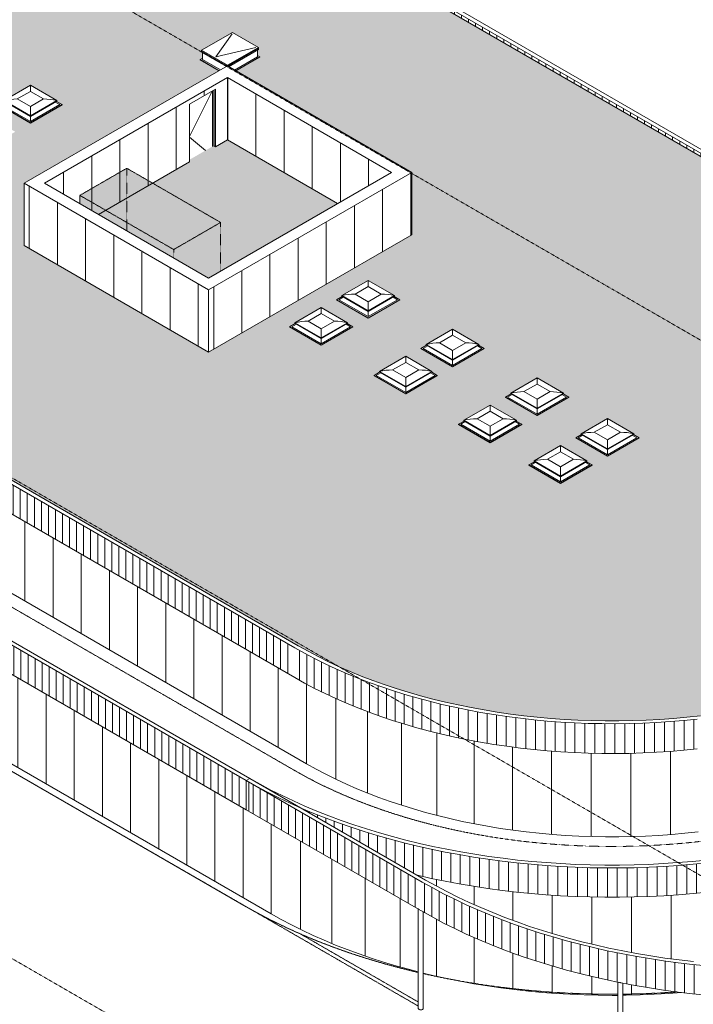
# Model space of a CAD drawing. Header units: millimetres. Extents: x 2807 to 348062, y -35711 to 43067.
# Tile 182 of 191: x 212759 to 233064, y -9311 to 20362. Entities that reach past the tile are written whole.
import ezdxf

# ---------------------------------------------------------------- set-up
doc = ezdxf.new("R2010")
doc.units = ezdxf.units.MM
doc.linetypes.add('THO_hhidden', pattern=[2.5, 1.5, -1])
doc.linetypes.add('THO_hidden', pattern=[6, 3, -3])
for name, color, linetype, lineweight, true_color in [('A-AREA', 1, 'Continuous', 13, 0xff0000), ('A-DETL', 7, 'Continuous', 13, 0x00a600), ('G-ANNO-SYMB', 7, 'THO_hidden', 13, 0xff8040)]:
    doc.layers.add(name, color=color, linetype=linetype, lineweight=lineweight, true_color=true_color)
for name, color, linetype, lineweight in [('A-DOOR', 7, 'Continuous', 13), ('A-GENM', 7, 'Continuous', 13), ('A-GLAZ', 7, 'Continuous', 13), ('A-ROOF', 7, 'Continuous', 13), ('A-ROOF-PATT', 7, 'Continuous', 13), ('A-WALL-PATT', 7, 'Continuous', 25), ('I-WALL', 7, 'Continuous', 18), ('S-COLS', 7, 'Continuous', 13)]:
    doc.layers.add(name, color=color, linetype=linetype, lineweight=lineweight)
pattern_1 = [(90, (213048.5, 13139.3), (-848.53, 489.9), [])]

# ---------------------------------------------------------------- blocks, each defined once
blk = doc.blocks.new('FP_679-02 isometrie dak achter _plotview_')
at = {"layer": 'A-WALL-PATT', "color": 8, "lineweight": 13, "true_color": 0x808080}
for p, q in [((-44358, -6586), (-44358, -3882)), ((-23823, -6596), (-23823, -3861)), ((-43475, -7055), (-43475, -4391)), ((-24707, -7064), (-24707, -4276)), ((-25655, -7489), (-25655, -4655)), ((-42529, -7481), (-42529, -4938)), ((-26661, -7867), (-26661, -4999)), ((-27717, -8156), (-27717, -5299)), ((-41524, -7860), (-41524, -5518)), ((-39371, -5751), (-39371, -5549)), ((-28816, -8176), (-28816, -5554)), ((-38236, -6310), (-38236, -5758)), ((-37073, -6782), (-37073, -5916)), ((-31115, -8074), (-31115, -5919)), ((-29951, -8151), (-29951, -5762)), ((-40469, -8190), (-40469, -6127)), ((-35890, -7176), (-35890, -6022)), ((-34694, -7497), (-34694, -6076)), ((-33494, -7751), (-33494, -6077)), ((-32298, -7942), (-32298, -6024)), ((-39371, -8468), (-39371, -6750)), ((-38236, -8694), (-38236, -7301)), ((-37073, -8864), (-37073, -7767)), ((-35890, -8978), (-35890, -8155)), ((-34694, -9036), (-34694, -8473)), ((-33494, -9037), (-33494, -8724)), ((-32298, -8980), (-32298, -8912))]:
    blk.add_line(p, q, dxfattribs=at)
blk = doc.blocks.new('FP_682-02 isometrie dak achter _plotview_')
at = {"layer": 'A-WALL-PATT', "color": 8, "lineweight": 13, "true_color": 0x808080}
for p, q in [((-43298, -2063), (-43298, 339)), ((-24915, -2090), (-24915, 314)), ((-42411, -2529), (-42411, -98)), ((-25806, -2554), (-25806, -120)), ((-41454, -2947), (-41454, -492)), ((-26766, -2969), (-26766, -512)), ((-40434, -3312), (-40434, -838)), ((-27789, -3331), (-27789, -856)), ((-39361, -3622), (-39361, -1133)), ((-28865, -3637), (-28865, -1148)), ((-38243, -3873), (-38243, -1374)), ((-29986, -3885), (-29986, -1386)), ((-37089, -4064), (-37089, -1557)), ((-35910, -4192), (-35910, -1681)), ((-34716, -4258), (-34716, -1744)), ((-33516, -4259), (-33516, -1746)), ((-32321, -4198), (-32321, -1687)), ((-31141, -4072), (-31141, -1566))]:
    blk.add_line(p, q, dxfattribs=at)
blk = doc.blocks.new('FP_685-02 isometrie dak achter _plotview_')
at = {"layer": 'A-WALL-PATT', "color": 252, "lineweight": 13, "true_color": 0x9c978e}
for p, q in [((-18484, 2722), (-18484, 3604)), ((-18480, 2895), (-18480, 3777)), ((-18493, 2549), (-18493, 3431)), ((-18530, 2203), (-18530, 3085)), ((-18509, 2376), (-18509, 3258)), ((-18589, 1858), (-18589, 2740)), ((-18557, 2031), (-18557, 2912)), ((-18672, 1515), (-18672, 2397)), ((-18628, 1687), (-18628, 2568)), ((-18721, 1344), (-18721, 2226)), ((-18838, 1005), (-18838, 1886)), ((-18777, 1174), (-18777, 2056)), ((-18977, 668), (-18977, 1549)), ((-18905, 836), (-18905, 1718)), ((-19138, 334), (-19138, 1216)), ((-19055, 500), (-19055, 1382)), ((-19227, 168), (-19227, 1050)), ((-19422, -159), (-19422, 723)), ((-19322, 4), (-19322, 886)), ((-19638, -482), (-19638, 399)), ((-19527, -321), (-19527, 560)), ((-19875, -801), (-19875, 81)), ((-19754, -642), (-19754, 240)), ((-20134, -1113), (-20134, -231)), ((-20002, -958), (-20002, -76)), ((-20413, -1420), (-20413, -538)), ((-20271, -1267), (-20271, -386)), ((-20712, -1720), (-20712, -838)), ((-20560, -1571), (-20560, -689)), ((-21031, -2014), (-21031, -1132)), ((-20869, -1868), (-20869, -986)), ((-21370, -2300), (-21370, -1418)), ((-21198, -2158), (-21198, -1276)), ((-21727, -2578), (-21727, -1696)), ((-21546, -2440), (-21546, -1558)), ((-22103, -2848), (-22103, -1966)), ((-21913, -2714), (-21913, -1832)), ((-22699, -3237), (-22699, -2356)), ((-22496, -3110), (-22496, -2228)), ((-22297, -2980), (-22297, -2098)), ((-45038, -3491), (-45038, -2609)), ((-23118, -3486), (-23118, -2604)), ((-22906, -3363), (-22906, -2481)), ((-23776, -3840), (-23776, -2958)), ((-23553, -3724), (-23553, -2842)), ((-23333, -3606), (-23333, -2724)), ((-24234, -4064), (-24234, -3182)), ((-24003, -3953), (-24003, -3071)), ((-43447, -3403), (-43447, -3400)), ((-43206, -3543), (-43206, -3503)), ((-24948, -4380), (-24948, -3498)), ((-24706, -4277), (-24706, -3395)), ((-24468, -4172), (-24468, -3290)), ((-42961, -3684), (-42961, -3603)), ((-42712, -3828), (-42712, -3700)), ((-42461, -3973), (-42461, -3794)), ((-25693, -4672), (-25693, -3790)), ((-25441, -4577), (-25441, -3696)), ((-25193, -4480), (-25193, -3598)), ((-42206, -4120), (-42206, -3886)), ((-41949, -4269), (-41949, -3975)), ((-41688, -4419), (-41688, -4061)), ((-41425, -4571), (-41425, -4144)), ((-26728, -5022), (-26728, -4140)), ((-26465, -4939), (-26465, -4057)), ((-26205, -4853), (-26205, -3971)), ((-25947, -4764), (-25947, -3882)), ((-41159, -4725), (-41159, -4224)), ((-40890, -4880), (-40890, -4301)), ((-40619, -5036), (-40619, -4375)), ((-40345, -5194), (-40345, -4446)), ((-27807, -5325), (-27807, -4443)), ((-27534, -5253), (-27534, -4371)), ((-27263, -5179), (-27263, -4297)), ((-26994, -5102), (-26994, -4220)), ((-40069, -5354), (-40069, -4514)), ((-39791, -5461), (-39791, -4579)), ((-39511, -5522), (-39511, -4641)), ((-39228, -5581), (-39228, -4699)), ((-28924, -5579), (-28924, -4697)), ((-28642, -5520), (-28642, -4638)), ((-28361, -5458), (-28361, -4576)), ((-28083, -5393), (-28083, -4511)), ((-38944, -5637), (-38944, -4755)), ((-38658, -5689), (-38658, -4807)), ((-38370, -5738), (-38370, -4856)), ((-38081, -5784), (-38081, -4902)), ((-37790, -5827), (-37790, -4945)), ((-37498, -5867), (-37498, -4985)), ((-37205, -5903), (-37205, -5021)), ((-30947, -5901), (-30947, -5019)), ((-30653, -5865), (-30653, -4983)), ((-30361, -5825), (-30361, -4943)), ((-30071, -5782), (-30071, -4900)), ((-29781, -5736), (-29781, -4854)), ((-29494, -5687), (-29494, -4805)), ((-29208, -5634), (-29208, -4752)), ((-36910, -5936), (-36910, -5054)), ((-36615, -5966), (-36615, -5084)), ((-36318, -5992), (-36318, -5110)), ((-36021, -6015), (-36021, -5133)), ((-35723, -6035), (-35723, -5153)), ((-35424, -6052), (-35424, -5170)), ((-35125, -6065), (-35125, -5183)), ((-34825, -6075), (-34825, -5193)), ((-34526, -6081), (-34526, -5200)), ((-34226, -6085), (-34226, -5203)), ((-33926, -6085), (-33926, -5203)), ((-33626, -6081), (-33626, -5199)), ((-33326, -6075), (-33326, -5193)), ((-33026, -6064), (-33026, -5183)), ((-32727, -6051), (-32727, -5169)), ((-32429, -6034), (-32429, -5153)), ((-32130, -6014), (-32130, -5133)), ((-31833, -5991), (-31833, -5109)), ((-31537, -5964), (-31537, -5083)), ((-31241, -5934), (-31241, -5053))]:
    blk.add_line(p, q, dxfattribs=at)
at = {"layer": 'I-WALL'}
blk.add_line((-18482, 2923), (-18482, 3805), dxfattribs=at)
blk = doc.blocks.new('FP_689-02 isometrie dak achter _plotview_')
at = {"layer": 'A-WALL-PATT', "color": 252, "lineweight": 13, "true_color": 0x9c978e}
for p, q in [((-20551, 5958), (-20551, 6856)), ((-20558, 5785), (-20558, 6683)), ((-20593, 5439), (-20593, 6337)), ((-20572, 5612), (-20572, 6510)), ((-20653, 5094), (-20653, 5992)), ((-20620, 5266), (-20620, 6165)), ((-20741, 4752), (-20741, 5650)), ((-20694, 4923), (-20694, 5821)), ((-20794, 4581), (-20794, 5479)), ((-20921, 4242), (-20921, 5141)), ((-20854, 4411), (-20854, 5310)), ((-21073, 3907), (-21073, 4805)), ((-20993, 4074), (-20993, 4973)), ((-21251, 3576), (-21251, 4475)), ((-21159, 3741), (-21159, 4639)), ((-21349, 3413), (-21349, 4311)), ((-21565, 3090), (-21565, 3988)), ((-21454, 3251), (-21454, 4149)), ((-21805, 2772), (-21805, 3670)), ((-21682, 2930), (-21682, 3828)), ((-22070, 2461), (-22070, 3359)), ((-21934, 2616), (-21934, 3514)), ((-22358, 2157), (-22358, 3055)), ((-22211, 2308), (-22211, 3206)), ((-22669, 1861), (-22669, 2759)), ((-22510, 2008), (-22510, 2906)), ((-23002, 1573), (-23002, 2471)), ((-22833, 1716), (-22833, 2614)), ((-23357, 1294), (-23357, 2192)), ((-23177, 1432), (-23177, 2330)), ((-23930, 893), (-23930, 1791)), ((-23734, 1024), (-23734, 1922)), ((-23543, 1158), (-23543, 2056)), ((-24336, 638), (-24336, 1536)), ((-24131, 764), (-24131, 1662)), ((-43504, 450), (-43504, 1349)), ((-43287, 331), (-43287, 1229)), ((-24762, 394), (-24762, 1292)), ((-24547, 514), (-24547, 1413)), ((-43065, 215), (-43065, 1113)), ((-42838, 101), (-42838, 999)), ((-25435, 49), (-25435, 947)), ((-25206, 161), (-25206, 1059)), ((-24982, 276), (-24982, 1174)), ((-42607, -9), (-42607, 889)), ((-42372, -117), (-42372, 781)), ((-42133, -222), (-42133, 676)), ((-26146, -270), (-26146, 628)), ((-25905, -167), (-25905, 731)), ((-25668, -61), (-25668, 838)), ((-41890, -323), (-41890, 575)), ((-41643, -422), (-41643, 477)), ((-41392, -517), (-41392, 381)), ((-26892, -560), (-26892, 338)), ((-26640, -467), (-26640, 431)), ((-26391, -370), (-26391, 528)), ((-41138, -609), (-41138, 289)), ((-40880, -697), (-40880, 201)), ((-40619, -783), (-40619, 115)), ((-40355, -865), (-40355, 33)), ((-27670, -822), (-27670, 76)), ((-27407, -738), (-27407, 160)), ((-27148, -651), (-27148, 247)), ((-40087, -943), (-40087, -45)), ((-39817, -1018), (-39817, -120)), ((-39544, -1090), (-39544, -192)), ((-39268, -1158), (-39268, -260)), ((-29028, -1189), (-29028, -291)), ((-28751, -1123), (-28751, -225)), ((-28476, -1053), (-28476, -155)), ((-28204, -979), (-28204, -81)), ((-27936, -902), (-27936, -4)), ((-38989, -1223), (-38989, -325)), ((-38709, -1284), (-38709, -386)), ((-38426, -1341), (-38426, -443)), ((-38140, -1395), (-38140, -497)), ((-37853, -1445), (-37853, -547)), ((-37564, -1492), (-37564, -593)), ((-30448, -1468), (-30448, -569)), ((-30159, -1419), (-30159, -521)), ((-29873, -1367), (-29873, -469)), ((-29589, -1311), (-29589, -413)), ((-29307, -1252), (-29307, -354)), ((-37273, -1534), (-37273, -636)), ((-36981, -1573), (-36981, -675)), ((-36687, -1609), (-36687, -710)), ((-36392, -1640), (-36392, -742)), ((-36096, -1668), (-36096, -770)), ((-35799, -1692), (-35799, -793)), ((-35501, -1712), (-35501, -813)), ((-35202, -1728), (-35202, -830)), ((-34903, -1740), (-34903, -842)), ((-34603, -1749), (-34603, -851)), ((-34303, -1754), (-34303, -855)), ((-34003, -1754), (-34003, -856)), ((-33703, -1752), (-33703, -853)), ((-33403, -1745), (-33403, -847)), ((-33104, -1734), (-33104, -836)), ((-32805, -1720), (-32805, -822)), ((-32506, -1701), (-32506, -803)), ((-32209, -1679), (-32209, -781)), ((-31912, -1653), (-31912, -755)), ((-31616, -1624), (-31616, -726)), ((-31322, -1590), (-31322, -692)), ((-31029, -1553), (-31029, -655)), ((-30737, -1512), (-30737, -614))]:
    blk.add_line(p, q, dxfattribs=at)
at = {"layer": 'I-WALL'}
blk.add_line((-20552, 6058), (-20552, 6956), dxfattribs=at)
blk = doc.blocks.new('NLRS_37_WIN_RB_lichtkoepel rechthoekig 1200x1200mm uf02ujgf_gen_bcb - lichtkoepel rechthoekig 1200x1200mm-2423057-02 isometrie dak achter _plotview_')
at = {"layer": 'A-GLAZ'}
for p, q in [((-53033, 17568), (-53826, 17110)), ((-52239, 17110), (-53033, 17568)), ((-53033, 17384), (-53429, 17156)), ((-53033, 17384), (-53429, 17156)), ((-52637, 17156), (-53033, 17384)), ((-52637, 17156), (-53033, 17384)), ((-53987, 16987), (-53817, 17085)), ((-53987, 16987), (-53987, 16983)), ((-53033, 16436), (-53987, 16987)), ((-53987, 16983), (-53033, 16432)), ((-53783, 17065), (-53919, 16987)), ((-53919, 16987), (-53033, 16476)), ((-53826, 17090), (-53826, 17110)), ((-53826, 17110), (-53033, 16652)), ((-53826, 17090), (-53033, 16632)), ((-53429, 17156), (-53033, 16927)), ((-53429, 17156), (-53033, 16927)), ((-53033, 16927), (-52637, 17156)), ((-53033, 16927), (-52637, 17156)), ((-53033, 16652), (-52239, 17110)), ((-53033, 16632), (-52239, 17090)), ((-53033, 16476), (-52147, 16987)), ((-52078, 16987), (-53033, 16436)), ((-53033, 16432), (-52078, 16983)), ((-52147, 16987), (-52283, 17065)), ((-52248, 17085), (-52078, 16987)), ((-52239, 17090), (-52239, 17110)), ((-52078, 16983), (-52078, 16987)), ((-53033, 16632), (-53033, 16652)), ((-53033, 16632), (-53033, 16476)), ((-53033, 16436), (-53033, 16432))]:
    blk.add_line(p, q, dxfattribs=at)
for points in [[(-53033, 17384, 0), (-53033, 17440, 0), (-53033, 17489, 0), (-53033, 17532, 0), (-53033, 17568, 0)], [(-53826, 17110, 0), (-53730, 17129, 0), (-53631, 17144, 0), (-53530, 17152, 0), (-53429, 17156, 0)], [(-53033, 16652, 0), (-53033, 16727, 0), (-53033, 16798, 0), (-53033, 16865, 0), (-53033, 16927, 0)], [(-52239, 17110, 0), (-52335, 17129, 0), (-52434, 17144, 0), (-52535, 17152, 0), (-52637, 17156, 0)]]:
    blk.add_polyline3d(points, dxfattribs=at)
blk = doc.blocks.new('NLRS_37_WIN_RB_lichtkoepel rechthoekig 1200x1200mm uf02ujgf_gen_bcb - lichtkoepel rechthoekig 1200x1200mm-2423058-02 isometrie dak achter _plotview_')
at = {"layer": 'A-GLAZ'}
for p, q in [((-42850, 11689), (-43644, 11231)), ((-42057, 11231), (-42850, 11689)), ((-42850, 11505), (-43246, 11277)), ((-42850, 11505), (-43246, 11277)), ((-43246, 11277), (-42850, 11048)), ((-43246, 11277), (-42850, 11048)), ((-42454, 11277), (-42850, 11505)), ((-42454, 11277), (-42850, 11505)), ((-42850, 11048), (-42454, 11277)), ((-42850, 11048), (-42454, 11277)), ((-43805, 11108), (-43635, 11206)), ((-43805, 11104), (-43805, 11108)), ((-42850, 10557), (-43805, 11108)), ((-43805, 11104), (-42850, 10553)), ((-43736, 11108), (-43601, 11187)), ((-43736, 11108), (-42850, 10597)), ((-43644, 11231), (-42850, 10773)), ((-43644, 11231), (-43644, 11212)), ((-43644, 11212), (-42850, 10753)), ((-42850, 10773), (-42057, 11231)), ((-42850, 10753), (-42057, 11212)), ((-42850, 10597), (-41965, 11108)), ((-41896, 11108), (-42850, 10557)), ((-42850, 10553), (-41896, 11104)), ((-41965, 11108), (-42100, 11187)), ((-42066, 11206), (-41896, 11108)), ((-42057, 11212), (-42057, 11231)), ((-41896, 11104), (-41896, 11108)), ((-42850, 10773), (-42850, 10753)), ((-42850, 10597), (-42850, 10753)), ((-42850, 10553), (-42850, 10557))]:
    blk.add_line(p, q, dxfattribs=at)
for points in [[(-42850, 11505, 0), (-42850, 11561, 0), (-42850, 11610, 0), (-42850, 11653, 0), (-42850, 11689, 0)], [(-43246, 11277, 0), (-43348, 11274, 0), (-43449, 11265, 0), (-43548, 11251, 0), (-43644, 11231, 0)], [(-42057, 11231, 0), (-42153, 11251, 0), (-42252, 11265, 0), (-42353, 11274, 0), (-42454, 11277, 0)], [(-42850, 11048, 0), (-42850, 10986, 0), (-42850, 10919, 0), (-42850, 10848, 0), (-42850, 10773, 0)]]:
    blk.add_polyline3d(points, dxfattribs=at)
blk = doc.blocks.new('FP_693-02 isometrie dak achter _plotview_')
at = {"layer": 'A-WALL-PATT', "color": 252, "lineweight": 13, "true_color": 0x9c978e}
for p, q in [((-13177, -167), (-13177, 715)), ((-13190, -513), (-13190, 369)), ((-13181, -340), (-13181, 542)), ((-13227, -859), (-13227, 23)), ((-13205, -686), (-13205, 196)), ((-13253, -1031), (-13253, -149)), ((-13324, -1375), (-13324, -493)), ((-13286, -1203), (-13286, -322)), ((-13418, -1717), (-13418, -836)), ((-13368, -1547), (-13368, -665)), ((-13535, -2057), (-13535, -1175)), ((-13473, -1888), (-13473, -1006)), ((-13601, -2226), (-13601, -1344)), ((-13752, -2562), (-13752, -1680)), ((-13674, -2394), (-13674, -1512)), ((-13924, -2893), (-13924, -2012)), ((-13835, -2728), (-13835, -1846)), ((-14118, -3221), (-14118, -2339)), ((-14018, -3058), (-14018, -2176)), ((-14335, -3544), (-14335, -2663)), ((-14224, -3383), (-14224, -2502)), ((-14451, -3704), (-14451, -2822)), ((-14699, -4020), (-14699, -3138)), ((-14572, -3862), (-14572, -2981)), ((-14968, -4329), (-14968, -3447)), ((-14831, -4175), (-14831, -3293)), ((-15257, -4633), (-15257, -3751)), ((-15110, -4482), (-15110, -3600)), ((-15566, -4930), (-15566, -4048)), ((-15409, -4782), (-15409, -3900)), ((-15895, -5219), (-15895, -4338)), ((-15728, -5075), (-15728, -4194)), ((-16243, -5502), (-16243, -4620)), ((-16067, -5362), (-16067, -4480)), ((-16799, -5910), (-16799, -5028)), ((-16609, -5776), (-16609, -4894)), ((-16424, -5640), (-16424, -4758)), ((-17192, -6172), (-17192, -5290)), ((-16994, -6042), (-16994, -5160)), ((-17603, -6425), (-17603, -5543)), ((-17396, -6299), (-17396, -5418)), ((-39734, -6553), (-39734, -5671)), ((-39519, -6673), (-39519, -5791)), ((-39299, -6791), (-39299, -5910)), ((-18249, -6786), (-18249, -5904)), ((-18030, -6668), (-18030, -5786)), ((-17814, -6547), (-17814, -5666)), ((-39075, -6907), (-39075, -6025)), ((-38848, -7020), (-38848, -6138)), ((-18700, -7015), (-18700, -6133)), ((-18473, -6902), (-18473, -6020)), ((-38617, -7130), (-38617, -6249)), ((-38382, -7238), (-38382, -6357)), ((-38144, -7344), (-38144, -6462)), ((-19403, -7339), (-19403, -6457)), ((-19165, -7234), (-19165, -6352)), ((-18931, -7126), (-18931, -6244)), ((-37902, -7446), (-37902, -6565)), ((-37657, -7546), (-37657, -6664)), ((-37409, -7643), (-37409, -6762)), ((-20138, -7639), (-20138, -6757)), ((-19890, -7542), (-19890, -6660)), ((-19645, -7442), (-19645, -6560)), ((-37158, -7738), (-37158, -6856)), ((-36903, -7830), (-36903, -6948)), ((-36645, -7918), (-36645, -7036)), ((-21162, -8000), (-21162, -7119)), ((-20901, -7914), (-20901, -7033)), ((-20644, -7826), (-20644, -6944)), ((-20389, -7734), (-20389, -6852)), ((-36385, -8004), (-36385, -7122)), ((-36121, -8087), (-36121, -7205)), ((-35855, -8167), (-35855, -7285)), ((-35587, -8244), (-35587, -7362)), ((-21960, -8241), (-21960, -7359)), ((-21691, -8164), (-21691, -7282)), ((-21425, -8084), (-21425, -7202)), ((-35315, -8318), (-35315, -7437)), ((-35042, -8389), (-35042, -7508)), ((-34766, -8457), (-34766, -7576)), ((-34488, -8522), (-34488, -7641)), ((-34207, -8584), (-34207, -7702)), ((-23338, -8582), (-23338, -7700)), ((-23058, -8520), (-23058, -7638)), ((-22780, -8455), (-22780, -7573)), ((-22504, -8386), (-22504, -7505)), ((-22231, -8315), (-22231, -7433)), ((-33925, -8643), (-33925, -7761)), ((-33641, -8698), (-33641, -7817)), ((-33355, -8751), (-33355, -7869)), ((-33067, -8800), (-33067, -7918)), ((-32778, -8846), (-32778, -7964)), ((-32487, -8889), (-32487, -8007)), ((-25058, -8887), (-25058, -8005)), ((-24767, -8844), (-24767, -7962)), ((-24478, -8798), (-24478, -7916)), ((-24191, -8749), (-24191, -7867)), ((-23905, -8696), (-23905, -7814)), ((-23621, -8640), (-23621, -7759)), ((-32195, -8928), (-32195, -8047)), ((-31902, -8965), (-31902, -8083)), ((-31607, -8998), (-31607, -8116)), ((-31311, -9028), (-31311, -8146)), ((-31015, -9054), (-31015, -8172)), ((-30718, -9077), (-30718, -8195)), ((-30420, -9097), (-30420, -8215)), ((-30121, -9114), (-30121, -8232)), ((-29822, -9127), (-29822, -8245)), ((-29522, -9137), (-29522, -8255)), ((-29222, -9143), (-29222, -8262)), ((-28922, -9147), (-28922, -8265)), ((-28622, -9147), (-28622, -8265)), ((-28322, -9143), (-28322, -8261)), ((-28023, -9136), (-28023, -8255)), ((-27723, -9126), (-27723, -8244)), ((-27424, -9113), (-27424, -8231)), ((-27125, -9096), (-27125, -8214)), ((-26827, -9076), (-26827, -8194)), ((-26530, -9053), (-26530, -8171)), ((-26233, -9026), (-26233, -8144)), ((-25938, -8996), (-25938, -8115)), ((-25643, -8963), (-25643, -8081)), ((-25350, -8927), (-25350, -8045))]:
    blk.add_line(p, q, dxfattribs=at)
at = {"layer": 'I-WALL'}
blk.add_line((-13179, -139), (-13179, 743), dxfattribs=at)
blk = doc.blocks.new('NLRS_28_SCO_UN_houten kolom rond_gen_bcb - rond 150-V695-02 isometrie dak achter _plotview_')
at = {"layer": 'S-COLS'}
for p, q in [((-33906, -8645), (-33906, -11622)), ((-33756, -11622), (-33756, -8675))]:
    blk.add_line(p, q, dxfattribs=at)
for points in [[(-33830, -8652, 0), (-33858, -8649, 0), (-33877, -8643, 0)], [(-33756, -11621, 0), (-33761, -11638, 0), (-33777, -11652, 0), (-33801, -11662, 0), (-33830, -11665, 0), (-33858, -11662, 0), (-33883, -11653, 0), (-33899, -11639, 0), (-33906, -11622, 0)]]:
    blk.add_polyline3d(points, dxfattribs=at)
blk = doc.blocks.new('NLRS_28_SCO_UN_houten kolom rond_gen_bcb - rond 150-2413770-02 isometrie dak achter _plotview_')
at = {"layer": 'S-COLS'}
for p, q in [((-39925, -6421), (-39925, -9434)), ((-39775, -9434), (-39775, -6527)), ((-39775, -9432), (-39779, -9448))]:
    blk.add_line(p, q, dxfattribs=at)
for points in [[(-39875, -6462, 0), (-39900, -6453, 0), (-39918, -6439, 0), (-39920, -6436, 0)], [(-39779, -9448, 0), (-39794, -9463, 0), (-39818, -9473, 0), (-39846, -9477, 0), (-39875, -9475, 0), (-39900, -9466, 0), (-39918, -9452, 0), (-39925, -9436, 0), (-39925, -9434, 0)]]:
    blk.add_polyline3d(points, dxfattribs=at)
blk = doc.blocks.new('NLRS_01_GM_WPB_dummy placeholder_gen_tho - placeholder kubus 2000x4000x3000-2431805-02 isometrie dak achter _plotview_')
at = {"layer": 'A-GENM', "linetype": 'THO_hhidden', "true_color": 0xdcf8f8, "transparency": 33554636}
for points in [[(-47298, 13435), (-45884, 14252), (-48712, 15885), (-50127, 15068), (-47402, 13495)], [(-47298, 13182), (-47298, 13435), (-50127, 15068), (-50127, 14815), (-47803, 13474)], [(-46245, 12574), (-45884, 12782), (-45884, 14252), (-47298, 13435), (-47298, 13182), (-46542, 12745)]]:
    blk.add_hatch(color=7, dxfattribs=at).paths.add_polyline_path(points)
at = {"layer": 'A-GENM', "linetype": 'THO_hhidden'}
for p, q in [((-48712, 15885), (-50127, 15068)), ((-45884, 14252), (-48712, 15885)), ((-50127, 15068), (-47298, 13435)), ((-50127, 14815), (-50127, 15068)), ((-47298, 13435), (-45884, 14252)), ((-45884, 12782), (-45884, 14252)), ((-47298, 13435), (-47298, 13182))]:
    blk.add_line(p, q, dxfattribs=at)
at = {"layer": 'A-GENM', "color": 9, "linetype": 'THO_hhidden', "true_color": 0xb0c6c6}
blk.add_line((-48712, 13999), (-48712, 15885), dxfattribs=at)
blk = doc.blocks.new('NLRS_37_GM_UN_symbool bewegingskarakteristiek-WPB_gen_BCB - symbool bewegingskarakteristiek-2443060-02 isometrie dak achter _plotview_')
at = {"layer": 'A-GENM'}
for p in [(-45532, 19932), (-44824, 19523)]:
    blk.add_line(p, (-46027, 19238), dxfattribs=at)
blk = doc.blocks.new('NLRS_31_DO_WB_dummy buiten deurkozijn_gen_bcb - dummy buiten deurkozijn_sp-2443239-02 isometrie dak achter _plotview_')
at = {"layer": 'A-DOOR'}
for p, q in [((-46817, 16841), (-46139, 18204)), ((-46126, 16543), (-46126, 18211)), ((-46117, 18216), (-46117, 16542)), ((-46082, 16562), (-46082, 18236)), ((-46342, 16417), (-46817, 16823))]:
    blk.add_line(p, q, dxfattribs=at)

msp = doc.modelspace()

# ---------------------------------------------------------------- hatches: boundary and pattern name
at = {"layer": 'A-ROOF-PATT', "true_color": 0xf0f0f0}
h = msp.add_hatch(color=7, dxfattribs=at)
h.paths.add_polyline_path([(230411, -768), (230823, -768), (231351, -756), (231646, -746), (232056, -724), (232465, -694), (232872, -658), (233277, -614), (233680, -563), (234080, -505), (234476, -440), (234869, -368), (235303, -279), (235642, -203), (236027, -109), (236423, -3), (236811, 110), (237190, 229), (237560, 354), (237922, 485), (238190, 588), (238568, 744), (238868, 876), (239194, 1028), (239511, 1186), (239819, 1349), (240117, 1518), (240406, 1691), (240684, 1869), (240954, 2053), (241218, 2244), (241461, 2433), (241699, 2629), (241926, 2829), (242142, 3033), (242346, 3241), (242540, 3453), (242709, 3651), (242889, 3880), (243017, 4055), (243166, 4277), (243303, 4501), (243428, 4728), (243541, 4957), (243641, 5188), (243729, 5420), (243805, 5654), (243868, 5889), (243919, 6125), (243957, 6362), (243982, 6600), (243995, 6837), (243995, 6977), (243982, 7215), (243950, 7495), (243919, 7690), (243868, 7926), (243805, 8161), (243729, 8395), (243641, 8627), (243541, 8858), (243428, 9087), (243279, 9352), (243166, 9538), (243017, 9760), (242856, 9979), (242684, 10195), (242501, 10408), (242306, 10617), (242052, 10868), (241883, 11026), (241655, 11224), (241417, 11418), (241169, 11608), (240910, 11793), (240609, 11995), (240365, 12150), (240078, 12321), (216282, 26059), (216023, 26204), (215718, 26364), (215406, 26519), (215055, 26681), (214756, 26811), (214419, 26949), (214076, 27080), (213725, 27205), (213369, 27324), (213005, 27437), (212601, 27552), (212262, 27642), (211859, 27740), (211439, 27833), (211007, 27919), (210717, 27972), (210321, 28037), (209921, 28095), (209519, 28146), (209114, 28190), (208706, 28226), (208297, 28256), (207887, 28278), (207476, 28292), (207064, 28300), (206652, 28300), (206240, 28292), (205829, 28278), (205418, 28256), (205009, 28226), (204602, 28190), (204197, 28146), (203794, 28095), (203395, 28037), (202998, 27972), (202606, 27900), (202217, 27821), (201833, 27735), (201448, 27641), (201051, 27535), (200663, 27422), (200284, 27303), (199914, 27178), (199552, 27047), (199296, 26949), (198960, 26811), (198631, 26668), (198310, 26519), (197997, 26364), (197693, 26204), (197397, 26038), (197110, 25867), (196832, 25691), (196545, 25497), (196306, 25325), (196057, 25135), (195819, 24941), (195592, 24743), (195375, 24541), (195169, 24335), (194974, 24125), (194790, 23912), (194618, 23696), (194457, 23477), (194303, 23247), (194171, 23030), (194046, 22804), (193934, 22575), (193833, 22344), (193745, 22112), (193669, 21878), (193606, 21643), (193555, 21407), (193517, 21170), (193492, 20932), (193479, 20695), (193479, 20555), (193492, 20317), (193517, 20079), (193555, 19842), (193606, 19606), (193669, 19371), (193751, 19121), (193833, 18905), (193934, 18674), (194049, 18442), (194193, 18183), (194338, 17950), (194457, 17772), (194618, 17553), (194807, 17318), (194974, 17124), (195212, 16871), (195420, 16666), (195604, 16496), (195819, 16308), (196057, 16114), (196306, 15924), (196564, 15739), (196832, 15558), (197129, 15371), (197397, 15211), (197397, 15211), (221265, 1433), (221451, 1328), (221835, 1129), (222147, 977), (222466, 831), (222793, 691), (223126, 556), (223467, 428), (223814, 305), (224167, 189), (224527, 79), (224892, -25), (225262, -122), (225637, -213), (226035, -301), (226435, -381), (226788, -445), (227179, -509), (227633, -573), (227971, -616), (228370, -659), (228772, -695), (229177, -724), (229587, -746), (229999, -760), (230394, -767)])
h.paths.add_polyline_path([(229061, 6389), (228106, 6940), (228108, 6945), (228276, 7042), (228268, 7047), (228268, 7067), (229061, 7525), (229854, 7067), (229854, 7047), (229846, 7042), (230016, 6944), (230014, 6939), (229062, 6389)])
h.paths.add_polyline_path([(230475, 7205), (229521, 7757), (229522, 7761), (229691, 7859), (229682, 7864), (229682, 7883), (230475, 8342), (231269, 7883), (231269, 7864), (231260, 7859), (231430, 7758), (231428, 7756), (230477, 7206)])
h.paths.add_polyline_path([(226940, 7614), (225985, 8165), (225986, 8170), (226155, 8267), (226146, 8272), (226146, 8292), (226940, 8750), (227733, 8292), (227733, 8272), (227724, 8267), (227894, 8169), (227893, 8164), (226941, 7614)])
h.paths.add_polyline_path([(228354, 8430), (227399, 8981), (227401, 8986), (227569, 9084), (227560, 9089), (227560, 9108), (228354, 9566), (229147, 9108), (229147, 9089), (229138, 9084), (229308, 8985), (229307, 8980), (228355, 8431)])
h.paths.add_polyline_path([(224394, 9083), (223439, 9635), (223441, 9639), (223609, 9737), (223601, 9742), (223601, 9761), (224394, 10219), (225187, 9761), (225187, 9742), (225179, 9737), (225349, 9639), (225347, 9634), (224395, 9084)])
h.paths.add_polyline_path([(225808, 9900), (224854, 10451), (224855, 10456), (225024, 10553), (225015, 10558), (225015, 10578), (225808, 11036), (226602, 10578), (226602, 10558), (226593, 10553), (226763, 10455), (226761, 10450), (225810, 9901)])
h.paths.add_polyline_path([(218454, 10345), (212896, 13554), (212896, 15432), (218772, 18824), (218199, 19158), (218269, 19199), (218269, 19365), (218243, 19380), (218243, 19441), (219177, 19980), (219960, 19528), (219960, 19467), (219924, 19446), (219924, 19280), (219995, 19237), (219274, 18821), (224578, 15758), (224578, 13880), (218715, 10495)])
h.paths.add_polyline_path([(221848, 10553), (220894, 11104), (220895, 11109), (221064, 11206), (221055, 11212), (221055, 11231), (221848, 11689), (222642, 11231), (222642, 11212), (222633, 11206), (222803, 11108), (222802, 11103), (221850, 10554)])
h.paths.add_polyline_path([(223263, 11370), (222308, 11921), (222309, 11926), (222478, 12023), (222469, 12028), (222469, 12048), (223263, 12506), (224056, 12048), (224056, 12028), (224047, 12023), (224217, 11925), (224216, 11920), (223264, 11370)])
h.paths.add_polyline_path([(211666, 16432), (210711, 16983), (210713, 16988), (210881, 17085), (210873, 17090), (210873, 17110), (211666, 17568), (212459, 17110), (212459, 17090), (212451, 17085), (212621, 16987), (212619, 16982), (211668, 16433)])
h.paths.add_polyline_path([(213080, 17248), (212126, 17799), (212127, 17804), (212296, 17902), (212287, 17907), (212287, 17926), (213080, 18384), (213874, 17926), (213874, 17907), (213865, 17902), (214035, 17804), (214033, 17799), (213082, 17249)])
h.paths.add_polyline_path([(209121, 17902), (208166, 18453), (208167, 18458), (208336, 18555), (208327, 18560), (208327, 18580), (209121, 19038), (209914, 18580), (209914, 18560), (209905, 18555), (210075, 18457), (210074, 18452), (209122, 17902)])
h.paths.add_polyline_path([(210535, 18718), (209580, 19269), (209582, 19274), (209750, 19371), (209741, 19376), (209741, 19396), (210535, 19854), (211328, 19396), (211328, 19376), (211319, 19371), (211489, 19273), (211488, 19268), (210536, 18719)])
h.paths.add_polyline_path([(206999, 19126), (206045, 19680), (206046, 19682), (206215, 19780), (206206, 19785), (206206, 19804), (206999, 20262), (207793, 19804), (207793, 19785), (207784, 19780), (207954, 19682), (207952, 19677), (207001, 19127)])
h.paths.add_polyline_path([(208413, 19943), (207459, 20494), (207460, 20499), (207629, 20596), (207620, 20601), (207620, 20621), (208413, 21079), (209207, 20621), (209207, 20601), (209198, 20596), (209368, 20498), (209367, 20493), (208415, 19944)])
msp.add_hatch(color=7, dxfattribs=at).paths.add_polyline_path([(218454, 12574), (222343, 14819), (219020, 16738), (218666, 16534), (218617, 16562), (218582, 16542), (218573, 16547), (218573, 16543), (217882, 16144), (217882, 16081), (215131, 14493), (218157, 12745)])
at = {"layer": 'A-WALL-PATT', "lineweight": 13, "true_color": 0x808080}
h = msp.add_hatch(dxfattribs=at)
h.set_pattern_fill('FP_32', color=8, style=0, pattern_type=2)
h.set_pattern_definition([(90, (216318.84, 25711.33), (-212.132, 122.474), [])])
h.paths.add_polyline_path([(240078, 12321), (240078, 12419), (216319, 26136), (216319, 26038), (239908, 12419)])
h = msp.add_hatch(dxfattribs=at)
h.set_pattern_fill('FP_28', color=8, style=0, pattern_type=2)
h.set_pattern_definition([(90, (219172, 16499.2), (-848.53, -489.9), [])])
h.paths.add_polyline_path([(215131, 14493), (217882, 16081), (217882, 17812), (218666, 18265), (218666, 16534), (219020, 16738), (219020, 18616), (213505, 15432), (215055, 14537)])
h = msp.add_hatch(dxfattribs=at)
h.set_pattern_fill('FP_27', color=8, style=0, pattern_type=2)
h.set_pattern_definition([(90, (224121.8, 13465.9), (-848.53, 489.9), [])])
h.paths.add_polyline_path([(222343, 14819), (223970, 15758), (219020, 18616), (219020, 16738), (222111, 14953)])
h = msp.add_hatch(dxfattribs=at)
h.set_pattern_fill('FP_25', color=8, style=0, pattern_type=2)
h.set_pattern_definition([(90, (218606.3, 10106), (-848.53, -489.9), [])])
h.paths.add_polyline_path([(218454, 10345), (224578, 13880), (224578, 15758), (218454, 12223), (218454, 10495)])
h = msp.add_hatch(dxfattribs=at)
h.set_pattern_fill('FP_26', color=8, style=0, pattern_type=2)
h.set_pattern_definition(pattern_1)
h.paths.add_polyline_path([(213201, 13378), (213201, 15256), (212896, 15432), (212896, 13554), (212997, 13495)])
h = msp.add_hatch(dxfattribs=at)
h.set_pattern_fill('FP_31', color=8, style=0, pattern_type=2)
h.set_pattern_definition([(90, (221049.42, 1008.23), (-212.132, 122.474), [])])
h.paths.add_polyline_path([(221049, 535), (221049, 1433), (197291, 15150), (197291, 14252), (220687, 744)])
h = msp.add_hatch(dxfattribs=at)
h.set_pattern_fill('FP_26', color=8, style=0, pattern_type=2)
h.set_pattern_definition(pattern_1)
h.paths.add_polyline_path([(218150, 10520), (218150, 12398), (213201, 15256), (213201, 13378), (218123, 10536)])
h = msp.add_hatch(dxfattribs=at)
h.set_pattern_fill('FP_24', color=8, style=0, pattern_type=2)
h.set_pattern_definition([(90, (221403, -2061.8), (-848.528, 489.898), [])])
h.paths.add_polyline_path([(221403, -2062), (221403, 339), (221346, 369), (221049, 535), (197644, 14048), (197644, 11655), (221191, -1939)])
h = msp.add_hatch(dxfattribs=at)
h.set_pattern_fill('FP_26', color=8, style=0, pattern_type=2)
h.set_pattern_definition(pattern_1)
h.paths.add_polyline_path([(218454, 10345), (218454, 12223), (218150, 12398), (218150, 10520), (218194, 10495)])
h = msp.add_hatch(dxfattribs=at)
h.set_pattern_fill('FP_30', color=8, style=0, pattern_type=2)
h.set_pattern_definition([(90, (219585.68, -3111), (-212.132, 122.474), [])])
h.paths.add_polyline_path([(219586, -3446), (219586, -2564), (195832, 11150), (195832, 10268), (218825, -3006)])
h = msp.add_hatch(dxfattribs=at)
h.set_pattern_fill('FP_29', color=8, style=0, pattern_type=2)
h.set_pattern_definition([(90, (196583.5, 7785.1), (-848.528, 489.898), [])])
h.paths.add_polyline_path([(220342, -6585), (220342, -3883), (196584, 9835), (196584, 7132), (219340, -6007)])
h = msp.add_hatch(dxfattribs=at)
h.set_pattern_fill('FP_33', color=8, style=0, pattern_type=2)
h.set_pattern_definition([(90, (219585.69, -3111), (-212.132, 122.474), [])])
h.paths.add_polyline_path([(224889, -6508), (224889, -5626), (219586, -2564), (219586, -3446), (224780, -6444), (224781, -6437), (224823, -6462), (224824, -6470), (224872, -6498)])

# ---------------------------------------------------------------- linework, layer by layer
at = {"layer": 'A-AREA'}
msp.add_line((219586, -6369), (195832, 7345), dxfattribs=at)
for start_param, end_param in [(3.926991, 4.328394), (4.338714, 4.723722), (4.733316, 4.837731)]:
    msp.add_ellipse((230617, 0), major_axis=(15600, 0), ratio=0.57735, start_param=start_param, end_param=end_param, dxfattribs=at)
at = {"layer": 'A-DETL', "color": 7, "linetype": 'THO_hhidden'}
for p, q in [((197291, 11451), (221049, -2266)), ((219586, -6369), (195832, 7345)), ((219586, -6369), (224781, -9368)), ((221218, -7189), (224774, -9242))]:
    msp.add_line(p, q, dxfattribs=at)
for centre, major_axis, start_param, end_param in [((230617, 3258), (13530, 0), 3.926991, 6.462814), ((230617, 0), (15600, 0), 3.926991, 4.328394), ((230617, 0), (15600, 0), 4.338714, 4.723722), ((230617, 0), (15600, 0), 4.733316, 4.837731)]:
    msp.add_ellipse(centre, major_axis=major_axis, ratio=0.57735, start_param=start_param, end_param=end_param, dxfattribs=at)
at = {"layer": 'A-GLAZ'}
for p, q in [((219177, 19980), (218243, 19441)), ((219960, 19528), (219177, 19980)), ((218243, 19441), (219027, 18989)), ((218243, 19441), (218243, 19417)), ((218243, 19417), (219027, 18965)), ((218243, 19417), (218243, 19380)), ((219027, 18965), (218243, 19417)), ((218989, 18949), (218243, 19380)), ((218269, 19365), (218269, 19158)), ((219027, 18989), (219960, 19528)), ((219027, 18965), (219960, 19503)), ((219960, 19503), (219027, 18965)), ((219960, 19467), (219057, 18946)), ((219924, 19239), (219924, 19446)), ((219960, 19503), (219960, 19528)), ((219960, 19467), (219960, 19503)), ((218269, 19199), (218199, 19158)), ((218199, 19158), (218774, 18825)), ((218199, 19158), (218199, 19155)), ((218772, 18824), (218199, 19155)), ((218810, 18846), (218269, 19158)), ((219924, 19239), (219236, 18842)), ((219272, 18822), (219995, 19239)), ((219995, 19237), (219274, 18821)), ((219995, 19239), (219924, 19280)), ((219995, 19237), (219995, 19239)), ((219027, 18965), (219027, 18989))]:
    msp.add_line(p, q, dxfattribs=at)
at = {"layer": 'A-ROOF'}
msp.add_line((240078, 12321), (216319, 26038), dxfattribs=at)
at = {"layer": 'G-ANNO-SYMB'}
for p, q in [((202318, 28582), (262533, -6184)), ((175801, 27757), (236016, -7008)), ((175801, 13271), (236016, -21494))]:
    msp.add_line(p, q, dxfattribs=at)
at = {"layer": 'I-WALL'}
for p, q in [((240078, 12419), (216319, 26136)), ((216425, 26197), (240184, 12480)), ((212896, 15432), (219020, 18967)), ((219020, 18967), (224578, 15758)), ((219020, 18616), (213505, 15432)), ((223970, 15758), (219020, 18616)), ((219020, 16738), (219020, 18616)), ((217882, 17812), (218666, 18265)), ((218666, 18265), (218666, 16534)), ((217882, 16081), (217882, 17812)), ((218666, 16534), (219020, 16738)), ((219020, 16738), (222343, 14819)), ((218666, 16534), (218617, 16562)), ((224578, 15758), (218454, 12223)), ((218454, 12574), (223970, 15758)), ((224578, 13880), (224578, 15758)), ((212896, 13554), (212896, 15432)), ((218454, 12223), (212896, 15432)), ((213505, 15432), (218454, 12574)), ((221049, 1433), (197291, 15150)), ((197397, 15211), (221155, 1494)), ((197291, 14252), (221049, 535)), ((218454, 10345), (224578, 13880)), ((212896, 13554), (218454, 10345)), ((218454, 12223), (218454, 10345)), ((197644, 11655), (221403, -2062)), ((219586, -2564), (195832, 11150)), ((195938, 11211), (219692, -2503)), ((195832, 10268), (219586, -3446)), ((196584, 7132), (220342, -6585)), ((219692, -2503), (219586, -2564)), ((224889, -5626), (219586, -2564)), ((219586, -2564), (219586, -3446)), ((219692, -2503), (224995, -5565)), ((219586, -3446), (224781, -6445)), ((224823, -6470), (224889, -6508))]:
    msp.add_line(p, q, dxfattribs=at)
at = {"layer": 'I-WALL', "color": 9, "true_color": 0xb0c6c6}
msp.add_line((215131, 14493), (217882, 16081), dxfattribs=at)
at = {"layer": 'I-WALL'}
for points in [[(233277, -614, 0), (232872, -658, 0), (232465, -694, 0), (232056, -724, 0), (231646, -746, 0), (231234, -760, 0), (230823, -768, 0), (230411, -768, 0), (229999, -760, 0), (229587, -746, 0), (229177, -724, 0), (228768, -694, 0), (228361, -658, 0), (227956, -614, 0), (227553, -563, 0), (227154, -505, 0), (226757, -440, 0), (226365, -368, 0), (225976, -289, 0), (225592, -203, 0), (225212, -110, 0), (224838, -11, 0), (224469, 95, 0), (224106, 208, 0), (223749, 327, 0), (223399, 452, 0), (223055, 583, 0), (222719, 721, 0), (222390, 864, 0), (222069, 1013, 0), (221756, 1168, 0), (221451, 1328, 0), (221155, 1494, 0)], [(221049, 1433, 0), (221346, 1267, 0), (221650, 1106, 0), (221964, 951, 0), (222285, 802, 0), (222614, 658, 0), (222950, 520, 0), (223294, 388, 0), (223644, 262, 0), (224001, 142, 0), (224364, 29, 0), (224733, -78, 0), (225107, -178, 0), (225487, -272, 0), (225871, -359, 0), (226259, -439, 0), (226652, -512, 0), (227048, -579, 0), (227448, -638, 0), (227851, -690, 0), (228256, -735, 0), (228663, -773, 0), (229072, -804, 0), (229483, -828, 0), (229895, -844, 0), (230307, -853, 0), (230720, -855, 0), (231132, -849, 0), (231544, -837, 0), (231956, -817, 0), (232366, -790, 0), (232774, -755, 0), (233180, -714, 0)], [(233180, -1612, 0), (232774, -1653, 0), (232366, -1688, 0), (231956, -1715, 0), (231544, -1735, 0), (231132, -1748, 0), (230720, -1753, 0), (230307, -1751, 0), (229895, -1742, 0), (229483, -1726, 0), (229072, -1702, 0), (228663, -1671, 0), (228256, -1633, 0), (227851, -1588, 0), (227448, -1536, 0), (227048, -1477, 0), (226652, -1410, 0), (226259, -1337, 0), (225871, -1257, 0), (225487, -1170, 0), (225107, -1076, 0), (224733, -976, 0), (224364, -869, 0), (224001, -756, 0), (223644, -636, 0), (223294, -510, 0), (222950, -378, 0), (222614, -240, 0), (222285, -97, 0), (221964, 53, 0), (221650, 208, 0), (221346, 369, 0), (221049, 535, 0)], [(233208, -4115, 0), (232813, -4158, 0), (232417, -4193, 0), (232018, -4222, 0), (231619, -4243, 0), (231218, -4257, 0), (230817, -4264, 0), (230416, -4264, 0), (230015, -4257, 0), (229614, -4243, 0), (229215, -4222, 0), (228816, -4193, 0), (228420, -4158, 0), (228025, -4115, 0), (227633, -4065, 0), (227244, -4009, 0), (226858, -3945, 0), (226476, -3875, 0), (226097, -3798, 0), (225723, -3715, 0), (225353, -3624, 0), (224989, -3527, 0), (224630, -3424, 0), (224276, -3314, 0), (223929, -3199, 0), (223587, -3077, 0), (223253, -2949, 0), (222925, -2815, 0), (222605, -2675, 0), (222292, -2530, 0), (221988, -2379, 0), (221691, -2223, 0), (221403, -2062, 0)], [(219586, -2564, 0), (219905, -2743, 0), (220233, -2917, 0), (220570, -3086, 0), (220915, -3248, 0), (221268, -3405, 0), (221628, -3557, 0), (221996, -3702, 0), (222371, -3841, 0), (222752, -3974, 0), (223140, -4100, 0), (223534, -4220, 0), (223934, -4334, 0), (224339, -4441, 0), (224750, -4541, 0), (225165, -4634, 0), (225585, -4721, 0), (226008, -4800, 0), (226436, -4872, 0), (226867, -4938, 0), (227301, -4996, 0), (227737, -5047, 0), (228176, -5091, 0), (228617, -5128, 0), (229060, -5157, 0), (229504, -5179, 0), (229948, -5194, 0), (230394, -5201, 0), (230839, -5201, 0), (231285, -5194, 0), (231729, -5179, 0), (232173, -5157, 0), (232616, -5128, 0), (233057, -5091, 0), (233496, -5047, 0)], [(233468, -4962, 0), (233033, -5006, 0), (232597, -5042, 0), (232158, -5071, 0), (231719, -5093, 0), (231278, -5107, 0), (230837, -5114, 0), (230396, -5114, 0), (229955, -5107, 0), (229514, -5093, 0), (229075, -5071, 0), (228636, -5042, 0), (228200, -5006, 0), (227765, -4962, 0), (227332, -4911, 0), (226903, -4854, 0), (226476, -4789, 0), (226053, -4717, 0), (225633, -4639, 0), (225217, -4553, 0), (224806, -4460, 0), (224400, -4361, 0), (223998, -4256, 0), (223602, -4143, 0), (223212, -4024, 0), (222828, -3899, 0), (222450, -3767, 0), (222079, -3630, 0), (221715, -3486, 0), (221358, -3336, 0), (221008, -3181, 0), (220667, -3019, 0), (220333, -2853, 0), (220008, -2680, 0), (219692, -2503, 0)], [(233496, -5929, 0), (233057, -5973, 0), (232616, -6009, 0), (232173, -6039, 0), (231729, -6061, 0), (231285, -6075, 0), (230839, -6083, 0), (230394, -6083, 0), (229948, -6075, 0), (229504, -6061, 0), (229060, -6039, 0), (228617, -6009, 0), (228176, -5973, 0), (227737, -5929, 0), (227301, -5878, 0), (226867, -5820, 0), (226436, -5754, 0), (226008, -5682, 0), (225585, -5602, 0), (225165, -5516, 0), (224750, -5423, 0)], [(224889, -5626, 0), (225208, -5805, 0), (225537, -5979, 0), (225873, -6147, 0), (226218, -6310, 0), (226571, -6467, 0), (226932, -6619, 0), (227299, -6764, 0), (227674, -6903, 0), (228056, -7036, 0), (228444, -7162, 0), (228838, -7282, 0), (229237, -7396, 0), (229643, -7502, 0), (230053, -7603, 0), (230468, -7696, 0), (230888, -7782, 0), (231312, -7862, 0), (231739, -7934, 0), (232170, -8000, 0), (232604, -8058, 0), (233040, -8109, 0), (233479, -8153, 0)], [(233068, -8024, 0), (232636, -7973, 0), (232206, -7916, 0), (231779, -7851, 0), (231356, -7779, 0), (230936, -7700, 0), (230521, -7615, 0), (230109, -7522, 0), (229703, -7423, 0), (229302, -7317, 0), (228906, -7205, 0), (228515, -7086, 0), (228131, -6961, 0), (227753, -6829, 0), (227382, -6692, 0), (227018, -6548, 0), (226661, -6398, 0), (226312, -6242, 0), (225970, -6081, 0), (225637, -5914, 0), (225311, -5742, 0), (224995, -5565, 0)], [(230822, -8651, 0), (230468, -8578, 0), (230053, -8484, 0), (229643, -8384, 0), (229237, -8277, 0), (228838, -8164, 0), (228444, -8044, 0), (228056, -7917, 0), (227674, -7785, 0), (227299, -7646, 0), (226932, -7500, 0), (226571, -7349, 0), (226218, -7192, 0), (225873, -7029, 0), (225537, -6861, 0), (225208, -6687, 0), (224889, -6508, 0)], [(224773, -8334, 0), (224476, -8256, 0), (224095, -8150, 0), (223721, -8037, 0), (223352, -7918, 0), (222989, -7793, 0), (222632, -7662, 0), (222282, -7525, 0), (221940, -7382, 0), (221604, -7234, 0), (221277, -7080, 0), (220957, -6920, 0), (220645, -6755, 0), (220342, -6585, 0)], [(230793, -9042, 0), (230616, -9042, 0), (230194, -9039, 0), (229772, -9028, 0), (229350, -9010, 0), (228930, -8986, 0), (228511, -8954, 0), (228093, -8915, 0), (227678, -8869, 0), (227266, -8816, 0), (226856, -8756, 0), (226449, -8690, 0), (226046, -8616, 0), (225647, -8536, 0), (225252, -8450, 0), (224923, -8371, 0)], [(238504, -9021, 0), (238360, -9035, 0), (237919, -9071, 0), (237477, -9101, 0), (237033, -9123, 0), (236588, -9137, 0), (236143, -9145, 0), (235697, -9145, 0), (235252, -9137, 0), (234807, -9123, 0), (234363, -9101, 0), (233920, -9071, 0), (233479, -9035, 0), (233040, -8991, 0), (232604, -8940, 0), (232170, -8882, 0), (231739, -8816, 0), (231312, -8744, 0), (230888, -8664, 0), (230871, -8661, 0)], [(232722, -8954, 0), (232303, -8986, 0), (231883, -9010, 0), (231461, -9028, 0), (231039, -9039, 0), (230943, -9040, 0)]]:
    msp.add_polyline3d(points, dxfattribs=at)

# ---------------------------------------------------------------- block references
at = {"layer": 'A-DOOR'}
msp.add_blockref('NLRS_31_DO_WB_dummy buiten deurkozijn_gen_bcb - dummy buiten deurkozijn_sp-2443239-02 isometrie dak achter _plotview_', (264699, 0), dxfattribs=at)
at = {"layer": 'A-GENM'}
msp.add_blockref('NLRS_37_GM_UN_symbool bewegingskarakteristiek-WPB_gen_BCB - symbool bewegingskarakteristiek-2443060-02 isometrie dak achter _plotview_', (264699, 0), dxfattribs=at)
at = {"layer": 'A-GENM', "linetype": 'THO_hhidden'}
msp.add_blockref('NLRS_01_GM_WPB_dummy placeholder_gen_tho - placeholder kubus 2000x4000x3000-2431805-02 isometrie dak achter _plotview_', (264699, 0), dxfattribs=at)
at = {"layer": 'A-GLAZ'}
for name, p in [('NLRS_37_WIN_RB_lichtkoepel rechthoekig 1200x1200mm uf02ujgf_gen_bcb - lichtkoepel rechthoekig 1200x1200mm-2423057-02 isometrie dak achter _plotview_', (266113, 816)), ('NLRS_37_WIN_RB_lichtkoepel rechthoekig 1200x1200mm uf02ujgf_gen_bcb - lichtkoepel rechthoekig 1200x1200mm-2423058-02 isometrie dak achter _plotview_', (266113, 816)), ('NLRS_37_WIN_RB_lichtkoepel rechthoekig 1200x1200mm uf02ujgf_gen_bcb - lichtkoepel rechthoekig 1200x1200mm-2423058-02 isometrie dak achter _plotview_', (264699, 0)), ('NLRS_37_WIN_RB_lichtkoepel rechthoekig 1200x1200mm uf02ujgf_gen_bcb - lichtkoepel rechthoekig 1200x1200mm-2423058-02 isometrie dak achter _plotview_', (268659, -653)), ('NLRS_37_WIN_RB_lichtkoepel rechthoekig 1200x1200mm uf02ujgf_gen_bcb - lichtkoepel rechthoekig 1200x1200mm-2423058-02 isometrie dak achter _plotview_', (267244, -1470)), ('NLRS_37_WIN_RB_lichtkoepel rechthoekig 1200x1200mm uf02ujgf_gen_bcb - lichtkoepel rechthoekig 1200x1200mm-2423058-02 isometrie dak achter _plotview_', (271204, -2123)), ('NLRS_37_WIN_RB_lichtkoepel rechthoekig 1200x1200mm uf02ujgf_gen_bcb - lichtkoepel rechthoekig 1200x1200mm-2423058-02 isometrie dak achter _plotview_', (269790, -2939)), ('NLRS_37_WIN_RB_lichtkoepel rechthoekig 1200x1200mm uf02ujgf_gen_bcb - lichtkoepel rechthoekig 1200x1200mm-2423058-02 isometrie dak achter _plotview_', (273326, -3348)), ('NLRS_37_WIN_RB_lichtkoepel rechthoekig 1200x1200mm uf02ujgf_gen_bcb - lichtkoepel rechthoekig 1200x1200mm-2423058-02 isometrie dak achter _plotview_', (271911, -4164))]:
    msp.add_blockref(name, p, dxfattribs=at)
at = {"layer": 'I-WALL'}
for name in ['FP_689-02 isometrie dak achter _plotview_', 'FP_685-02 isometrie dak achter _plotview_', 'FP_693-02 isometrie dak achter _plotview_', 'FP_682-02 isometrie dak achter _plotview_', 'FP_679-02 isometrie dak achter _plotview_']:
    msp.add_blockref(name, (264699, 0), dxfattribs=at)
at = {"layer": 'S-COLS'}
for name in ['NLRS_28_SCO_UN_houten kolom rond_gen_bcb - rond 150-2413770-02 isometrie dak achter _plotview_', 'NLRS_28_SCO_UN_houten kolom rond_gen_bcb - rond 150-V695-02 isometrie dak achter _plotview_']:
    msp.add_blockref(name, (264699, 0), dxfattribs=at)

doc.saveas('drawing.dxf')
